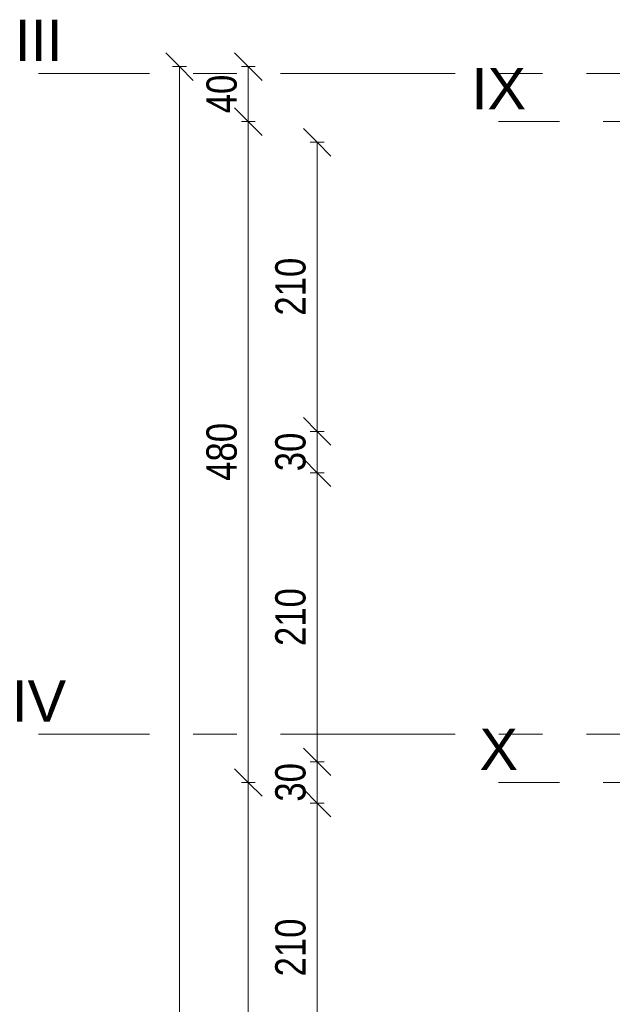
# Model space of a CAD drawing. Header units: centimetres. Extents: x -1743 to 21705, y -8842 to 3590.
# Tile 20 of 44: x -1717 to -1286, y 2167 to 2882. Entities that reach past the tile are written whole.
import ezdxf

# ---------------------------------------------------------------- set-up
doc = ezdxf.new("R2010")
doc.units = ezdxf.units.CM
doc.linetypes.add('Oś', pattern=[222.25, 127, -31.75, 31.75, -31.75])
for name, color, linetype, lineweight in [('A-ANNO-DIMS', 211, 'Continuous', 13), ('A-ANNO-DIMS-100', 211, 'Continuous', 13), ('S-GRID', 1, 'Continuous', 13), ('S-GRID-IDEN', 1, 'Continuous', 13)]:
    doc.layers.add(name, color=color, linetype=linetype, lineweight=lineweight)
doc.styles.add('Arial Narrow_2', font='ARIALN.TTF', dxfattribs={"height": 22})
doc.styles.add('Arial_1', font='arial.ttf', dxfattribs={"height": 30})
doc.dimstyles.new('Diagonal_1_100__0_1__1', dxfattribs={"dimscale": 30.48, "dimtxt": 22.515481, "dimasz": 0.656168, "dimexe": 0.164042, "dimexo": 0.0625, "dimgap": 0.065617, "dimtad": 1, "dimdec": 1, "dimrnd": 0.1, "dimdsep": 46, "dimtxsty": 'Arial Narrow_2', "dimblk1": 'OBLIQUE', "dimblk2": 'OBLIQUE', "dimsah": 1, "dimcen": 0.09, "dimazin": 0, "dimtfac": 1, "dimtdec": 4, "dimtix": 1, "dimtmove": 0, "dimatfit": 3, "dimfxl": 0.164042, "dimfxlon": 1, "dimtvp": 1, "dimtolj": 1, "dimtzin": 0, "dimarcsym": 2})

# ---------------------------------------------------------------- blocks, each defined once
blk = doc.blocks.new('Pawilon A_rvt-1-6_piętro IV __13_80 m_ - stan istniejący')
at = {"layer": 'S-GRID', "linetype": 'Oś'}
for p, q in [((-1177.97, 2843.33), (-1702.93, 2843.33)), ((-1177.97, 2363.33), (-1702.93, 2363.33))]:
    blk.add_line(p, q, dxfattribs=at)
at = {"layer": 'S-GRID-IDEN', "char_height": 30, "attachment_point": 5, "line_spacing_factor": 0.936439, "style": 'Arial_1'}
for s, insert, width in [('\\pxqc,t4.23333,8.46667,12.7,16.93333,21.16667,25.4,29.63333,33.86667,38.1,42.33333,46.56667,50.8,55.03333,59.26667,63.5,67.73333,71.96667,76.2,80.43333,84.66667,88.9,93.13333,97.36667,101.6,105.83333,110.06667,114.3,118.53333,122.76667,127,131.23333,135.46667;{III}', (-1702.8, 2867.39), 36.4), ('\\pxqc,t4.23333,8.46667,12.7,16.93333,21.16667,25.4,29.63333,33.86667,38.1,42.33333,46.56667,50.8,55.03333,59.26667,63.5,67.73333,71.96667,76.2,80.43333,84.66667,88.9,93.13333,97.36667,101.6,105.83333,110.06667,114.3,118.53333,122.76667,127,131.23333,135.46667;{IV}', (-1702.75, 2387.39), 41)]:
    blk.add_mtext(s, dxfattribs=dict(at, insert=insert, width=width))
blk = doc.blocks.new('DIMBLOCK145-6_piętro IV __13_80 m_ - stan istniejący')
at = {"layer": 'A-ANNO-DIMS-100'}
for p, q in [((-1600.57, 2848.33), (-1610.57, 2858.33)), ((-1595.57, 2848.33), (-1605.57, 2848.33)), ((-1600.57, 108.33), (-1600.57, 2848.33)), ((-1600.57, 2848.33), (-1590.57, 2838.33)), ((-1600.57, 2848.33), (-1595.57, 2848.33)), ((-1600.57, 108.33), (-1610.57, 118.33)), ((-1595.57, 108.33), (-1605.57, 108.33)), ((-1600.57, 108.33), (-1590.57, 98.33)), ((-1600.57, 108.33), (-1595.57, 108.33))]:
    blk.add_line(p, q, dxfattribs=at)
at = {"layer": 'A-ANNO-DIMS-100', "color": 0, "insert": (-1631, 1450.45), "char_height": 22, "width": 66.9031, "attachment_point": 1, "rotation": 90, "line_spacing_factor": 0.974696, "style": 'Arial Narrow_2'}
blk.add_mtext('2740', dxfattribs=at)
blk = doc.blocks.new('_Oblique')
at = {"color": 0, "linetype": 'ByBlock', "lineweight": -2}
blk.add_line((-0.5, -0.5), (0.5, 0.5), dxfattribs=at)
blk = doc.blocks.new('DIMBLOCK234-6_piętro IV __13_80 m_ - stan istniejący')
at = {"layer": 'A-ANNO-DIMS-100'}
for p, q in [((-1550.57, 2328.33), (-1560.57, 2338.33)), ((-1545.57, 2328.33), (-1555.57, 2328.33)), ((-1550.57, 1848.33), (-1550.57, 2328.33)), ((-1550.57, 2328.33), (-1540.57, 2318.33)), ((-1550.57, 2328.33), (-1545.57, 2328.33)), ((-1550.57, 1848.33), (-1560.57, 1858.33)), ((-1545.57, 1848.33), (-1555.57, 1848.33)), ((-1550.57, 1848.33), (-1540.57, 1838.33)), ((-1550.57, 1848.33), (-1545.57, 1848.33))]:
    blk.add_line(p, q, dxfattribs=at)
at = {"layer": 'A-ANNO-DIMS-100', "color": 0, "insert": (-1581, 2067.42), "char_height": 22, "width": 50.1774, "attachment_point": 1, "rotation": 90, "line_spacing_factor": 0.974696, "style": 'Arial Narrow_2'}
blk.add_mtext('480', dxfattribs=at)
blk = doc.blocks.new('DIMBLOCK235-6_piętro IV __13_80 m_ - stan istniejący')
at = {"layer": 'A-ANNO-DIMS-100'}
for p, q in [((-1550.57, 2808.33), (-1560.57, 2818.33)), ((-1545.57, 2808.33), (-1555.57, 2808.33)), ((-1550.57, 2328.33), (-1550.57, 2808.33)), ((-1550.57, 2808.33), (-1540.57, 2798.33)), ((-1550.57, 2808.33), (-1545.57, 2808.33)), ((-1550.57, 2328.33), (-1560.57, 2338.33)), ((-1545.57, 2328.33), (-1555.57, 2328.33)), ((-1550.57, 2328.33), (-1540.57, 2318.33)), ((-1550.57, 2328.33), (-1545.57, 2328.33))]:
    blk.add_line(p, q, dxfattribs=at)
at = {"layer": 'A-ANNO-DIMS-100', "color": 0, "insert": (-1581, 2547.42), "char_height": 22, "width": 50.1774, "attachment_point": 1, "rotation": 90, "line_spacing_factor": 0.974696, "style": 'Arial Narrow_2'}
blk.add_mtext('480', dxfattribs=at)
blk = doc.blocks.new('DIMBLOCK236-6_piętro IV __13_80 m_ - stan istniejący')
at = {"layer": 'A-ANNO-DIMS-100'}
for p, q in [((-1550.57, 2848.33), (-1560.57, 2858.33)), ((-1545.57, 2848.33), (-1555.57, 2848.33)), ((-1550.57, 2808.33), (-1550.57, 2848.33)), ((-1550.57, 2848.33), (-1540.57, 2838.33)), ((-1550.57, 2848.33), (-1545.57, 2848.33)), ((-1550.57, 2808.33), (-1560.57, 2818.33)), ((-1545.57, 2808.33), (-1555.57, 2808.33)), ((-1550.57, 2808.33), (-1540.57, 2798.33)), ((-1550.57, 2808.33), (-1545.57, 2808.33))]:
    blk.add_line(p, q, dxfattribs=at)
at = {"layer": 'A-ANNO-DIMS-100', "color": 0, "insert": (-1581, 2814.39), "char_height": 22, "width": 33.4516, "attachment_point": 1, "rotation": 90, "line_spacing_factor": 0.974696, "style": 'Arial Narrow_2'}
blk.add_mtext('40', dxfattribs=at)
blk = doc.blocks.new('DIMBLOCK255-6_piętro IV __13_80 m_ - stan istniejący')
at = {"layer": 'A-ANNO-DIMS-100'}
for p, q in [((-1500.57, 2313.33), (-1510.57, 2323.33)), ((-1495.57, 2313.33), (-1505.57, 2313.33)), ((-1500.57, 2103.33), (-1500.57, 2313.33)), ((-1500.57, 2313.33), (-1490.57, 2303.33)), ((-1500.57, 2313.33), (-1495.57, 2313.33)), ((-1500.57, 2103.33), (-1510.57, 2113.33)), ((-1495.57, 2103.33), (-1505.57, 2103.33)), ((-1500.57, 2103.33), (-1490.57, 2093.33)), ((-1500.57, 2103.33), (-1495.57, 2103.33))]:
    blk.add_line(p, q, dxfattribs=at)
at = {"layer": 'A-ANNO-DIMS-100', "color": 0, "insert": (-1531, 2187.42), "char_height": 22, "width": 50.1774, "attachment_point": 1, "rotation": 90, "line_spacing_factor": 0.974696, "style": 'Arial Narrow_2'}
blk.add_mtext('210', dxfattribs=at)
blk = doc.blocks.new('DIMBLOCK256-6_piętro IV __13_80 m_ - stan istniejący')
at = {"layer": 'A-ANNO-DIMS-100'}
for p, q in [((-1500.57, 2343.33), (-1510.57, 2353.33)), ((-1495.57, 2343.33), (-1505.57, 2343.33)), ((-1500.57, 2313.33), (-1500.57, 2343.33)), ((-1500.57, 2343.33), (-1490.57, 2333.33)), ((-1500.57, 2343.33), (-1495.57, 2343.33)), ((-1500.57, 2313.33), (-1510.57, 2323.33)), ((-1495.57, 2313.33), (-1505.57, 2313.33)), ((-1500.57, 2313.33), (-1490.57, 2303.33)), ((-1500.57, 2313.33), (-1495.57, 2313.33))]:
    blk.add_line(p, q, dxfattribs=at)
at = {"layer": 'A-ANNO-DIMS-100', "color": 0, "insert": (-1531, 2314.39), "char_height": 22, "width": 33.4516, "attachment_point": 1, "rotation": 90, "line_spacing_factor": 0.974696, "style": 'Arial Narrow_2'}
blk.add_mtext('30', dxfattribs=at)
blk = doc.blocks.new('DIMBLOCK257-6_piętro IV __13_80 m_ - stan istniejący')
at = {"layer": 'A-ANNO-DIMS-100'}
for p, q in [((-1500.57, 2553.33), (-1510.57, 2563.33)), ((-1495.57, 2553.33), (-1505.57, 2553.33)), ((-1500.57, 2343.33), (-1500.57, 2553.33)), ((-1500.57, 2553.33), (-1490.57, 2543.33)), ((-1500.57, 2553.33), (-1495.57, 2553.33)), ((-1500.57, 2343.33), (-1510.57, 2353.33)), ((-1495.57, 2343.33), (-1505.57, 2343.33)), ((-1500.57, 2343.33), (-1490.57, 2333.33)), ((-1500.57, 2343.33), (-1495.57, 2343.33))]:
    blk.add_line(p, q, dxfattribs=at)
at = {"layer": 'A-ANNO-DIMS-100', "color": 0, "insert": (-1531, 2427.42), "char_height": 22, "width": 50.1774, "attachment_point": 1, "rotation": 90, "line_spacing_factor": 0.974696, "style": 'Arial Narrow_2'}
blk.add_mtext('210', dxfattribs=at)
blk = doc.blocks.new('DIMBLOCK258-6_piętro IV __13_80 m_ - stan istniejący')
at = {"layer": 'A-ANNO-DIMS-100'}
for p, q in [((-1500.57, 2583.33), (-1510.57, 2593.33)), ((-1495.57, 2583.33), (-1505.57, 2583.33)), ((-1500.57, 2553.33), (-1500.57, 2583.33)), ((-1500.57, 2583.33), (-1490.57, 2573.33)), ((-1500.57, 2583.33), (-1495.57, 2583.33)), ((-1500.57, 2553.33), (-1510.57, 2563.33)), ((-1495.57, 2553.33), (-1505.57, 2553.33)), ((-1500.57, 2553.33), (-1490.57, 2543.33)), ((-1500.57, 2553.33), (-1495.57, 2553.33))]:
    blk.add_line(p, q, dxfattribs=at)
at = {"layer": 'A-ANNO-DIMS-100', "color": 0, "insert": (-1531, 2554.39), "char_height": 22, "width": 33.4516, "attachment_point": 1, "rotation": 90, "line_spacing_factor": 0.974696, "style": 'Arial Narrow_2'}
blk.add_mtext('30', dxfattribs=at)
blk = doc.blocks.new('DIMBLOCK259-6_piętro IV __13_80 m_ - stan istniejący')
at = {"layer": 'A-ANNO-DIMS-100'}
for p, q in [((-1500.57, 2793.33), (-1510.57, 2803.33)), ((-1495.57, 2793.33), (-1505.57, 2793.33)), ((-1500.57, 2583.33), (-1500.57, 2793.33)), ((-1500.57, 2793.33), (-1490.57, 2783.33)), ((-1500.57, 2793.33), (-1495.57, 2793.33)), ((-1500.57, 2583.33), (-1510.57, 2593.33)), ((-1495.57, 2583.33), (-1505.57, 2583.33)), ((-1500.57, 2583.33), (-1490.57, 2573.33)), ((-1500.57, 2583.33), (-1495.57, 2583.33))]:
    blk.add_line(p, q, dxfattribs=at)
at = {"layer": 'A-ANNO-DIMS-100', "color": 0, "insert": (-1531, 2667.42), "char_height": 22, "width": 50.1774, "attachment_point": 1, "rotation": 90, "line_spacing_factor": 0.974696, "style": 'Arial Narrow_2'}
blk.add_mtext('210', dxfattribs=at)

msp = doc.modelspace()

# ---------------------------------------------------------------- linework, layer by layer
at = {"layer": 'S-GRID', "linetype": 'Oś'}
for p, q in [((1342.46, 2808.33), (-1368.76, 2808.33)), ((1342.46, 2328.33), (-1368.76, 2328.33))]:
    msp.add_line(p, q, dxfattribs=at)

# ---------------------------------------------------------------- block references
at = {"lineweight": 5}
msp.add_blockref('Pawilon A_rvt-1-6_piętro IV __13_80 m_ - stan istniejący', (0, 0), dxfattribs=at)

# ---------------------------------------------------------------- texts
at = {"layer": 'S-GRID-IDEN', "char_height": 30, "attachment_point": 5, "line_spacing_factor": 0.936439, "style": 'Arial_1'}
for s, insert, width in [('\\pxqc,t4.23333,8.46667,12.7,16.93333,21.16667,25.4,29.63333,33.86667,38.1,42.33333,46.56667,50.8,55.03333,59.26667,63.5,67.73333,71.96667,76.2,80.43333,84.66667,88.9,93.13333,97.36667,101.6,105.83333,110.06667,114.3,118.53333,122.76667,127,131.23333,135.46667;{IX}', (-1368.64, 2832.39), 39.7), ('\\pxqc,t4.23333,8.46667,12.7,16.93333,21.16667,25.4,29.63333,33.86667,38.1,42.33333,46.56667,50.8,55.03333,59.26667,63.5,67.73333,71.96667,76.2,80.43333,84.66667,88.9,93.13333,97.36667,101.6,105.83333,110.06667,114.3,118.53333,122.76667,127,131.23333,135.46667;{X}', (-1368.64, 2352.39), 27.8)]:
    msp.add_mtext(s, dxfattribs=dict(at, insert=insert, width=width))

# ---------------------------------------------------------------- dimensions: what is measured, and where the dimension line sits
at = {"layer": 'A-ANNO-DIMS'}
for base, p1, p2, override, picture, middle in [((-1600.57, 2848.33), (-1595.57, 108.33), (-1595.57, 2848.33), {"dimpost": '<>', "dimfxl": 2740}, 'DIMBLOCK145-6_piętro IV __13_80 m_ - stan istniejący', (-1613.8, 1478.33)), ((-1550.57, 2848.33), (-1545.57, 2808.33), (-1545.57, 2848.33), {"dimpost": '<>', "dimfxl": 40}, 'DIMBLOCK236-6_piętro IV __13_80 m_ - stan istniejący', (-1563.8, 2828.33)), ((-1550.57, 2808.33), (-1545.57, 2328.33), (-1545.57, 2808.33), {"dimpost": '<>', "dimfxl": 480}, 'DIMBLOCK235-6_piętro IV __13_80 m_ - stan istniejący', (-1563.8, 2568.33)), ((-1500.57, 2793.33), (-1495.57, 2583.33), (-1495.57, 2793.33), {"dimpost": '<>', "dimfxl": 210}, 'DIMBLOCK259-6_piętro IV __13_80 m_ - stan istniejący', (-1513.8, 2688.33)), ((-1500.57, 2583.33), (-1495.57, 2553.33), (-1495.57, 2583.33), {"dimpost": '<>', "dimfxl": 30}, 'DIMBLOCK258-6_piętro IV __13_80 m_ - stan istniejący', (-1513.8, 2568.33)), ((-1500.57, 2553.33), (-1495.57, 2343.33), (-1495.57, 2553.33), {"dimpost": '<>', "dimfxl": 210}, 'DIMBLOCK257-6_piętro IV __13_80 m_ - stan istniejący', (-1513.8, 2448.33)), ((-1500.57, 2343.33), (-1495.57, 2313.33), (-1495.57, 2343.33), {"dimpost": '<>', "dimfxl": 30}, 'DIMBLOCK256-6_piętro IV __13_80 m_ - stan istniejący', (-1513.8, 2328.33)), ((-1550.57, 2328.33), (-1545.57, 1848.33), (-1545.57, 2328.33), {"dimpost": '<>', "dimfxl": 480}, 'DIMBLOCK234-6_piętro IV __13_80 m_ - stan istniejący', (-1563.8, 2088.33)), ((-1500.57, 2313.33), (-1495.57, 2103.33), (-1495.57, 2313.33), {"dimpost": '<>', "dimfxl": 210}, 'DIMBLOCK255-6_piętro IV __13_80 m_ - stan istniejący', (-1513.8, 2208.33))]:
    dim = msp.add_linear_dim(base=base, p1=p1, p2=p2, angle=90, dimstyle='Diagonal_1_100__0_1__1', override=override, dxfattribs=at)
    dim.commit()
    dim.dimension.update_dxf_attribs({"geometry": picture, "text_midpoint": middle})

doc.saveas('drawing.dxf')
